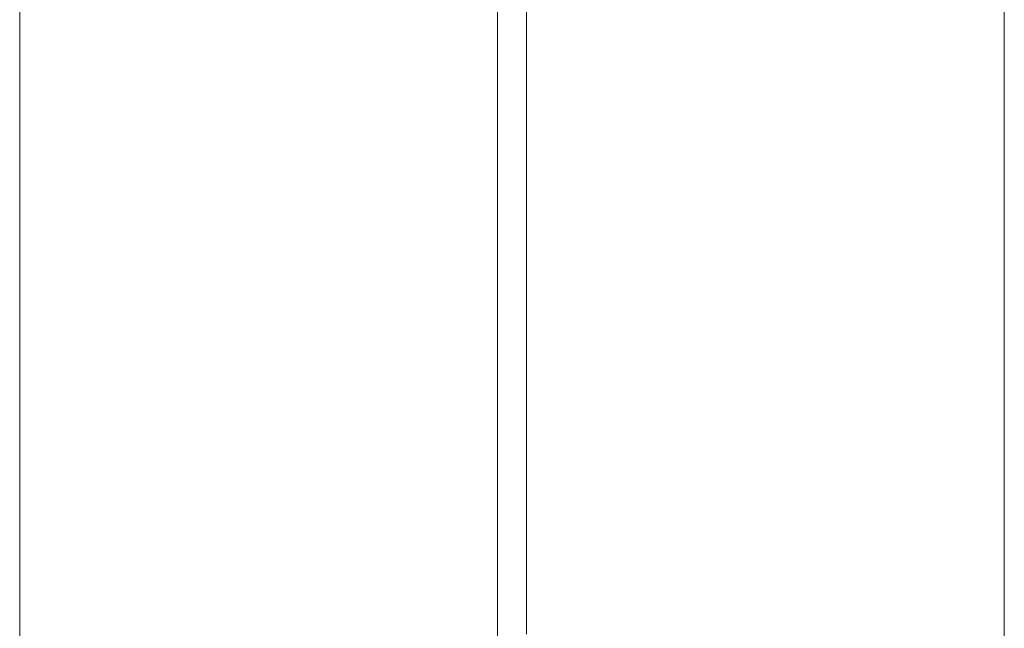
# Model space of a CAD drawing. Header units: millimetres. Extents: x -65 to 293624, y -1905 to 31061.
# Tile 234 of 256: x 119907 to 121957, y 21554 to 22820. Entities that reach past the tile are written whole.
import ezdxf

# ---------------------------------------------------------------- set-up
doc = ezdxf.new("R2010")
doc.units = ezdxf.units.MM
doc.header["$MEASUREMENT"] = 0
doc.layers.add('1245 Klaasfassaadid.AR', color=7, linetype='Continuous')
doc.layers.add('1253 Terrassipostid.AR', color=7, linetype='Continuous')

# ---------------------------------------------------------------- blocks, each defined once
blk = doc.blocks.new('Section Element_1063_3', base_point=(20443.1, 12361.4))
at = {"layer": '1253 Terrassipostid.AR', "color": 7, "linetype": 'Continuous', "lineweight": 13}
blk.add_line((119906.9, 23769.1), (119906.9, 19737.7), dxfattribs=at)
blk = doc.blocks.new('Section Element_1064_3', base_point=(20443.1, 12361.4))
at = {"layer": '1253 Terrassipostid.AR', "color": 7, "linetype": 'Continuous', "lineweight": 13}
blk.add_line((121956.9, 20346.5), (121956.9, 24085.3), dxfattribs=at)
blk = doc.blocks.new('Section Element_1094_3', base_point=(20443.1, 12361.4))
at = {"layer": '1253 Terrassipostid.AR', "color": 7, "linetype": 'Continuous', "lineweight": 13}
blk.add_line((119906.9, 23166.4), (119906.9, 21006), dxfattribs=at)
blk = doc.blocks.new('Section Element_1632_3', base_point=(20443.1, 12361.4))
at = {"layer": '1245 Klaasfassaadid.AR', "color": 7, "linetype": 'Continuous', "lineweight": 13}
for p, q in [((120901.9, 21524), (120901.9, 23106.4)), ((120961.9, 21541.5), (120961.9, 23106.4)), ((120961.9, 21526.4), (120961.9, 21536.5)), ((120901.9, 21514.7), (120901.9, 21518.3))]:
    blk.add_line(p, q, dxfattribs=at)

msp = doc.modelspace()

# ---------------------------------------------------------------- block references
at = {"layer": '1245 Klaasfassaadid.AR', "lineweight": 0}
msp.add_blockref('Section Element_1632_3', (20443.1, 12361.4), dxfattribs=at)
at = {"layer": '1253 Terrassipostid.AR', "lineweight": 0}
for name in ['Section Element_1064_3', 'Section Element_1063_3', 'Section Element_1094_3']:
    msp.add_blockref(name, (20443.1, 12361.4), dxfattribs=at)

doc.saveas('drawing.dxf')
